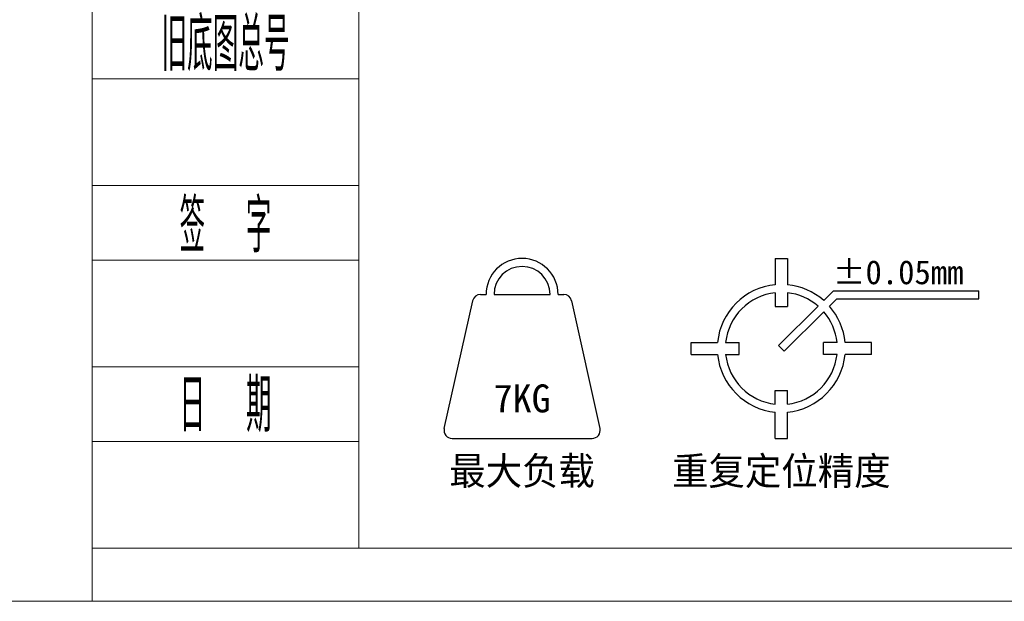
# Model space of a CAD drawing. Header units: millimetres. Extents: x 809 to 6054, y -5716 to -1261.
# Tile 60 of 94: x 5447 to 5631, y -5716 to -5607. Entities that reach past the tile are written whole.
import ezdxf
from ezdxf.enums import TextEntityAlignment as Align

# ---------------------------------------------------------------- set-up
doc = ezdxf.new("R2010")
doc.units = ezdxf.units.MM
doc.header["$LTSCALE"] = 0.3175
for name, color, linetype, lineweight in [('1轮廓实线层', 7, 'Continuous', 18), ('2细线层', 4, 'Continuous', 13), ('6文字层', 3, 'Continuous', 13), ('图框层', 7, 'Continuous', 18)]:
    doc.layers.add(name, color=color, linetype=linetype, lineweight=lineweight)
doc.styles.add('PC_TEXTSTYLE', font='ISOCP.SHX', dxfattribs={"width": 0.707, "bigfont": 'GBCBIG.SHX'})

# ---------------------------------------------------------------- blocks, each defined once
blk = doc.blocks.new('ZwmFrameMain_1_A4^_^无分区图框^_^landscape')
at = {"layer": '2细线层'}
for p in [(272, 205), (-25, -5)]:
    blk.add_line(p, (272, -5), dxfattribs=at)
blk = doc.blocks.new('ZwmFrameMain_2_A4^_^无分区图框^_^landscape')
at = {"layer": '1轮廓实线层'}
for q in [(0, 200), (267, 0)]:
    blk.add_line((0, 0), q, dxfattribs=at)
at = {"layer": '2细线层'}
for q in [(-25, 205), (272, -5)]:
    blk.add_line((-25, -5), q, dxfattribs=at)
blk = doc.blocks.new('ZwmFrameMain_2_附加栏')
at = {"layer": '2细线层'}
for p, q in [((-25, 102), (0, 102)), ((-25, 95), (0, 95)), ((-25, 85), (0, 85)), ((-25, 78), (0, 78)), ((-25, 68), (0, 68)), ((-25, 61), (0, 61)), ((-25, 51), (0, 51)), ((-25, 44), (0, 44)), ((-25, 34), (0, 34)), ((-25, 27), (0, 27)), ((-25, 17), (0, 17)), ((-25, 10), (0, 10)), ((-25, 0), (0, 0))]:
    blk.add_line(p, q, dxfattribs=at)
at = {"layer": '6文字层', "color": 3, "style": 'PC_TEXTSTYLE'}
for s, width, p in [('借通用件登记', 0.667, (-12.5, 98.5)), ('描   图', 0.6667, (-12.5, 81.5)), ('校  描', 0.667, (-12.5, 64.5)), ('旧底图总号', 0.667, (-12.5, 47.5)), ('签  字', 0.667, (-12.5, 30.5)), ('日  期', 0.667, (-12.494, 13.6))]:
    blk.add_text(s, height=5, dxfattribs=dict(at, width=width)).set_placement(p, align=Align.MIDDLE)
at = {"layer": '6文字层', "style": 'PC_TEXTSTYLE'}
for tag, width, p, p2 in [('借通用件登记', 0.671328, (-23.445, 86.356), (-1.254, 86.356)), ('描图', 2.120922, (-23.445, 69.36), (-1.254, 69.36)), ('校图', 2.149976, (-23.749, 52.06), (-1.254, 52.06)), ('旧底图总号', 0.761452, (-22.837, 35.67), (-1.862, 35.67)), ('签字', 2.026939, (-23.141, 18.37), (-1.558, 18.37)), ('日期', 1.89999, (-22.837, 1.374), (-2.166, 1.374))]:
    blk.add_attdef(tag, text='', height=5, dxfattribs=dict(at, width=width)).set_placement(p, p2, align=Align.FIT)
blk = doc.blocks.new('最大负载')
for p, q in [((42177.93, -36168.32), (42178.63, -36168.32)), ((42179.63, -36168.32), (42186.63, -36168.32)), ((42187.63, -36168.32), (42188.33, -36168.32)), ((42173.4, -36185.1), (42176.96, -36169.1)), ((42189.31, -36169.1), (42192.86, -36185.1)), ((42174.38, -36186.32), (42191.89, -36186.32))]:
    blk.add_line(p, q)
for centre, radius, start, end in [((42183.13, -36168.32), 4.5, 0, 180), ((42183.13, -36168.32), 3.5, 0, 180), ((42177.93, -36169.32), 1, 90, 167.4712), ((42188.33, -36169.32), 1, 12.5288, 90), ((42174.38, -36185.32), 1, 167.4712, 270), ((42191.89, -36185.32), 1, 270, 12.5288)]:
    blk.add_arc(centre, radius, start, end)
at = {"layer": '6文字层'}
for s, p in [('7KG', (42183.13, -36181.32)), ('最大负载', (42183.13, -36190.32))]:
    blk.add_text(s, height=3.5, dxfattribs=at).set_placement(p, align=Align.MIDDLE)
blk = doc.blocks.new('重复定位精度')
for p, q in [((42215.16, -36163.82), (42215.16, -36167.1)), ((42215.16, -36163.82), (42216.66, -36163.82)), ((42216.66, -36163.82), (42216.66, -36167.1)), ((42215.16, -36168.11), (42215.16, -36169.82)), ((42216.66, -36168.11), (42216.66, -36169.82)), ((42221.21, -36169.07), (42222.42, -36167.85)), ((42222.42, -36167.85), (42240.61, -36167.85)), ((42240.61, -36168.85), (42240.61, -36167.85)), ((42215.16, -36169.82), (42216.66, -36169.82)), ((42215.56, -36174.71), (42220.5, -36169.78)), ((42221.91, -36169.78), (42222.84, -36168.85)), ((42222.84, -36168.85), (42240.61, -36168.85)), ((42216.27, -36175.42), (42221.2, -36170.48)), ((42204.66, -36174.32), (42207.95, -36174.32)), ((42204.66, -36175.82), (42204.66, -36174.32)), ((42208.95, -36174.32), (42210.66, -36174.32)), ((42210.66, -36175.82), (42210.66, -36174.32)), ((42215.56, -36174.71), (42216.27, -36175.42)), ((42221.16, -36175.82), (42221.16, -36174.32)), ((42222.87, -36174.32), (42221.16, -36174.32)), ((42227.16, -36174.32), (42223.88, -36174.32)), ((42227.16, -36175.82), (42227.16, -36174.32)), ((42204.66, -36175.82), (42207.95, -36175.82)), ((42208.95, -36175.82), (42210.66, -36175.82)), ((42222.87, -36175.82), (42221.16, -36175.82)), ((42227.16, -36175.82), (42223.88, -36175.82)), ((42215.16, -36180.32), (42216.66, -36180.32)), ((42215.16, -36182.03), (42215.16, -36180.32)), ((42216.66, -36182.03), (42216.66, -36180.32)), ((42215.16, -36186.32), (42215.16, -36183.03)), ((42216.66, -36186.32), (42216.66, -36183.03)), ((42215.16, -36186.32), (42216.66, -36186.32))]:
    blk.add_line(p, q)
for radius, start, end in [(8, 95.3794, 174.6206), (8, 48.5833, 84.6206), (7, 96.1506, 173.8494), (7, 49.096, 83.8494), (8, 5.3794, 41.4167), (7, 6.1506, 40.904), (8, 185.3794, 264.6206), (7, 186.1506, 263.8494), (7, 276.1506, 353.8494), (8, 275.3794, 354.6206)]:
    blk.add_arc((42215.91, -36175.07), radius, start, end)
at = {"layer": '6文字层'}
blk.add_text('%%P0.05mm', height=3, dxfattribs=at).set_placement((42230.51, -36167.94), align=Align.BOTTOM_CENTER)
blk.add_text('重复定位精度', height=3.5, dxfattribs=at).set_placement((42215.91, -36190.32), align=Align.MIDDLE)

msp = doc.modelspace()

# ---------------------------------------------------------------- block references
at = {"xscale": 1.5, "yscale": 1.5, "zscale": 1.5}
for name, p in [('最大负载', (-57733.69079, 48593.85662)), ('重复定位精度', (-57734.26903, 48593.85662))]:
    msp.add_blockref(name, p, dxfattribs=at)
at = {"layer": '图框层'}
for name, p, xscale, yscale, zscale in [('ZwmFrameMain_1_A4^_^无分区图框^_^landscape', (4100.41273, -5691.18169), 5, 5, 5), ('ZwmFrameMain_2_A4^_^无分区图框^_^landscape', (5510.41273, -5706.18169), 2, 2, 2), ('ZwmFrameMain_2_附加栏', (5510.41273, -5706.18169), 2, 2, 2)]:
    msp.add_blockref(name, p, dxfattribs=dict(at, xscale=xscale, yscale=yscale, zscale=zscale))

doc.saveas('drawing.dxf')
